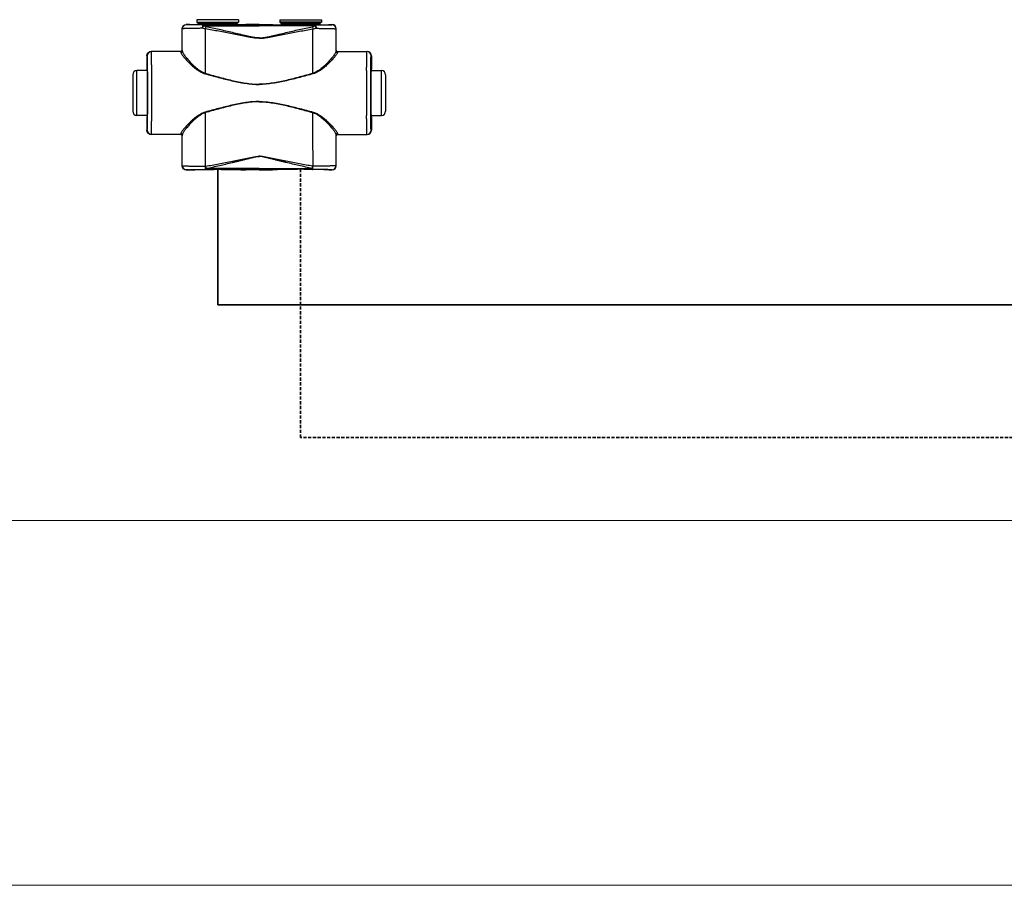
# Model space of a CAD drawing. Header units: millimetres. Extents: x 17747 to 112039, y -74980 to 446921.
# Tile 116 of 256: x 58649 to 59242, y -74980 to -74458. Entities that reach past the tile are written whole.
import ezdxf

# ---------------------------------------------------------------- set-up
doc = ezdxf.new("R2010")
doc.units = ezdxf.units.MM
doc.linetypes.add('phl_thick', pattern=[0])
doc.linetypes.add('VERDECKT', pattern=[9.525, 6.35, -3.175])
for name, color, linetype, lineweight in [('UT_SCHÉMA_PŘÍVOD', 10, 'Continuous', 35), ('UT_SCHÉMA_ZPÁTEČKA', 172, 'VERDECKT', 35), ('VZT_50 POPIS - OBECNE', 7, 'Continuous', 5)]:
    doc.layers.add(name, color=color, linetype=linetype, lineweight=lineweight)

msp = doc.modelspace()

# ---------------------------------------------------------------- linework, layer by layer
at = {"color": 0, "linetype": 'Continuous'}
for p, q in [((58780.55, -74458.31), (58755.35, -74458.31)), ((58755.35, -74458.31), (58755.35, -74459.71)), ((58780.55, -74458.31), (58780.55, -74459.71)), ((58805.35, -74458.31), (58830.55, -74458.31)), ((58805.35, -74458.31), (58805.35, -74459.71)), ((58830.55, -74458.31), (58830.55, -74459.71)), ((58746.57, -74463.83), (58746.45, -74463.71)), ((58746.45, -74476.71), (58746.45, -74463.71)), ((58749.07, -74461.33), (58748.95, -74461.21)), ((58750.6, -74461.21), (58748.95, -74461.21)), ((58750.95, -74461.31), (58750.6, -74461.21)), ((58755.35, -74459.71), (58756.3, -74460.66)), ((58755.35, -74459.71), (58780.55, -74459.71)), ((58756.3, -74460.66), (58779.6, -74460.66)), ((58756.45, -74461.02), (58779.45, -74461.02)), ((58756.45, -74461.02), (58756.45, -74461.38)), ((58764.1, -74461.4), (58759.25, -74461.4)), ((58759.25, -74462.1), (58759.25, -74461.4)), ((58759.25, -74462.1), (58792.95, -74462.1)), ((58792.95, -74461.4), (58771.8, -74461.4)), ((58779.45, -74461.02), (58779.45, -74461.38)), ((58780.55, -74459.71), (58779.6, -74460.66)), ((58786.7, -74461.21), (58784.95, -74461.31)), ((58792.95, -74461.21), (58786.7, -74461.21)), ((58792.95, -74461.21), (58799.2, -74461.21)), ((58792.95, -74461.4), (58814.1, -74461.4)), ((58826.65, -74462.1), (58792.95, -74462.1)), ((58799.2, -74461.21), (58800.95, -74461.31)), ((58830.55, -74459.71), (58805.35, -74459.71)), ((58805.35, -74459.71), (58806.3, -74460.66)), ((58829.6, -74460.66), (58806.3, -74460.66)), ((58829.45, -74461.02), (58806.45, -74461.02)), ((58806.45, -74461.02), (58806.45, -74461.38)), ((58821.8, -74461.4), (58826.65, -74461.4)), ((58826.65, -74462.1), (58826.65, -74461.4)), ((58829.45, -74461.02), (58829.45, -74461.38)), ((58830.55, -74459.71), (58829.6, -74460.66)), ((58834.95, -74461.31), (58835.3, -74461.21)), ((58835.3, -74461.21), (58836.95, -74461.21)), ((58836.83, -74461.33), (58836.95, -74461.21)), ((58839.33, -74463.83), (58839.45, -74463.71)), ((58839.45, -74476.71), (58839.45, -74463.71)), ((58746.45, -74476.71), (58746.55, -74476.71)), ((58839.45, -74476.71), (58839.35, -74476.71)), ((58725.46, -74480.01), (58725.25, -74480.01)), ((58725.25, -74480.01), (58725.25, -74488.16)), ((58745.75, -74477.51), (58727.75, -74477.51)), ((58840.15, -74477.51), (58858.15, -74477.51)), ((58860.44, -74480.01), (58860.65, -74480.01)), ((58860.65, -74480.01), (58860.65, -74488.16)), ((58725.25, -74488.16), (58725.46, -74488.51)), ((58725.64, -74488.52), (58725.64, -74488.51)), ((58860.26, -74488.52), (58860.26, -74488.51)), ((58860.65, -74488.16), (58860.44, -74488.51)), ((58716.75, -74491.51), (58716.75, -74513.51)), ((58725.5, -74489.01), (58719.25, -74489.01)), ((58719.25, -74516.01), (58719.25, -74489.01)), ((58860.4, -74489.01), (58866.65, -74489.01)), ((58866.65, -74516.01), (58866.65, -74489.01)), ((58869.15, -74491.51), (58869.15, -74513.51)), ((58725.5, -74516.01), (58719.25, -74516.01)), ((58725.46, -74516.51), (58725.25, -74516.86)), ((58725.25, -74516.86), (58725.25, -74525.01)), ((58725.64, -74516.51), (58725.64, -74516.5)), ((58860.26, -74516.51), (58860.26, -74516.5)), ((58860.4, -74516.01), (58866.65, -74516.01)), ((58860.44, -74516.51), (58860.65, -74516.86)), ((58860.65, -74516.86), (58860.65, -74525.01)), ((58725.25, -74525.01), (58725.46, -74525.01)), ((58745.75, -74527.51), (58727.75, -74527.51)), ((58746.55, -74528.31), (58746.45, -74528.31)), ((58746.45, -74546.41), (58746.45, -74528.31)), ((58839.35, -74528.31), (58839.45, -74528.31)), ((58839.45, -74546.41), (58839.45, -74528.31)), ((58840.15, -74527.51), (58858.15, -74527.51)), ((58860.65, -74525.01), (58860.44, -74525.01)), ((58746.45, -74546.41), (58746.57, -74546.29)), ((58760.49, -74546.66), (58760.67, -74546.66)), ((58792.95, -74547.97), (58760.99, -74547.97)), ((58760.99, -74548.72), (58760.99, -74547.97)), ((58792.95, -74547.97), (58824.91, -74547.97)), ((58824.91, -74548.72), (58824.91, -74547.97)), ((58825.41, -74546.66), (58825.23, -74546.66)), ((58839.45, -74546.41), (58839.33, -74546.29)), ((58748.95, -74548.91), (58749.07, -74548.79)), ((58750.6, -74548.91), (58748.95, -74548.91)), ((58750.95, -74548.81), (58750.6, -74548.91)), ((58760.82, -74548.72), (58760.99, -74548.72)), ((58760.99, -74548.72), (58762.25, -74548.72)), ((58773.65, -74548.72), (58792.95, -74548.72)), ((58786.7, -74548.91), (58784.95, -74548.81)), ((58792.95, -74548.91), (58786.7, -74548.91)), ((58812.25, -74548.72), (58792.95, -74548.72)), ((58792.95, -74548.91), (58799.2, -74548.91)), ((58799.2, -74548.91), (58800.95, -74548.81)), ((58824.91, -74548.72), (58823.65, -74548.72)), ((58825.08, -74548.72), (58824.91, -74548.72)), ((58834.95, -74548.81), (58835.3, -74548.91)), ((58835.3, -74548.91), (58836.95, -74548.91)), ((58836.95, -74548.91), (58836.83, -74548.79))]:
    msp.add_line(p, q, dxfattribs=at)
for centre, radius, start, end in [((58749.07, -74463.83), 2.5, 90.00246, 179.99754), ((58755.95, -74461.02), 0.5, 0, 45), ((58779.95, -74461.02), 0.5, 135, 180), ((58805.95, -74461.02), 0.5, 0, 45), ((58829.95, -74461.02), 0.5, 135, 180), ((58836.83, -74463.83), 2.5, 0.00246, 89.99754), ((58745.75, -74476.71), 0.8, 270.0036, 359.99724), ((58840.15, -74476.71), 0.8, 180.00276, 269.9964), ((58727.96, -74480.01), 2.5, 90.00225, 180.00111), ((58857.94, -74480.01), 2.5, 359.99889, 89.99775), ((58719.25, -74491.51), 2.5, 90, 180), ((56285.79, -74502.51), 2442.41, 359.68325, 0.31675), ((61300.11, -74502.51), 2442.41, 179.68325, 180.31675), ((58866.65, -74491.51), 2.5, 0, 90), ((58719.25, -74513.51), 2.5, 180, 270), ((58866.65, -74513.51), 2.5, 270, 0), ((58727.96, -74525.01), 2.5, 179.99889, 269.99775), ((58745.75, -74528.31), 0.8, 0.00276, 89.9964), ((58840.15, -74528.31), 0.8, 90.0036, 179.99724), ((58857.94, -74525.01), 2.5, 270.00225, 0.00111), ((58749.07, -74546.29), 2.5, 180.00246, 269.99754), ((58836.83, -74546.29), 2.5, 270.00246, 359.99754)]:
    msp.add_arc(centre, radius, start, end, dxfattribs=at)
at = {"color": 0, "linetype": 'Continuous', "extrusion": (0, 0, -1)}
for centre, major_axis, ratio, start_param, end_param in [((58748.95, -74463.71), (-1.77, 1.77), 0.999973, -0.785384, 0.785384), ((58767.95, -74461.31), (-17, 0), 0.005236, 4.941076, 6.283185), ((58767.95, -74461.31), (-17, 0), 0.005236, 3.141593, 4.483702), ((58745.65, -74476.71), (-0.8, 0), 0.999986, -3.141593, -1.659157), ((58727.75, -74480.01), (-2.5, 0), 0.999945, 0, 1.570796), ((58725.46, -74502.51), (0, 14), 0.010472, 0, 3.141593), ((58727.75, -74525.01), (-2.5, 0), 0.999945, -1.570796, 0), ((58745.65, -74528.31), (0.8, 0), 0.999986, -1.395381, 0), ((58748.95, -74546.41), (1.77, 1.77), 0.999973, -3.926977, -2.356208), ((58767.95, -74548.81), (-17, 0), 0.005236, 0, 1.229157), ((58767.95, -74548.81), (-17, 0), 0.005236, 1.912436, 3.141593)]:
    msp.add_ellipse(centre, major_axis=major_axis, ratio=ratio, start_param=start_param, end_param=end_param, dxfattribs=at)
at = {"color": 0, "linetype": 'Continuous'}
for centre, major_axis, ratio, start_param, end_param in [((58817.95, -74461.31), (17, 0), 0.005236, 3.141593, 4.483702), ((58817.95, -74461.31), (17, 0), 0.005236, 4.941076, 6.283185), ((58836.95, -74463.71), (1.77, 1.77), 0.999973, -0.785384, 0.785384), ((58840.25, -74476.71), (0.8, 0), 0.999986, -3.141593, -1.659157), ((58858.15, -74480.01), (2.5, 0), 0.999945, 0, 1.570796), ((58860.44, -74502.51), (0, 14), 0.010472, 0, 3.141593), ((58840.25, -74528.31), (-0.8, 0), 0.999986, -1.395381, 0), ((58858.15, -74525.01), (2.5, 0), 0.999945, -1.570796, 0), ((58836.95, -74546.41), (-1.77, 1.77), 0.999973, -3.926977, -2.356208), ((58817.95, -74548.81), (17, 0), 0.005236, 1.912436, 3.141593), ((58817.95, -74548.81), (17, 0), 0.005236, 0, 1.229157)]:
    msp.add_ellipse(centre, major_axis=major_axis, ratio=ratio, start_param=start_param, end_param=end_param, dxfattribs=at)
for points, knots in [([(58758.63, -74463.52), (58757.8, -74463.52), (58756.19, -74463.53), (58754.23, -74463.55), (58752.76, -74463.58), (58751.76, -74463.59), (58750.83, -74463.61), (58749.98, -74463.63), (58749.21, -74463.65), (58748.54, -74463.67), (58747.96, -74463.7), (58747.54, -74463.72), (58747.26, -74463.74), (58747.08, -74463.75), (58746.93, -74463.76), (58746.81, -74463.78), (58746.71, -74463.79), (58746.64, -74463.8), (58746.6, -74463.81), (58746.57, -74463.83), (58746.57, -74463.83)], [0, 0, 0, 0, 0.207034, 0.39928, 0.488214, 0.57154, 0.648707, 0.71921, 0.782588, 0.838437, 0.886403, 0.926186, 0.942933, 0.957549, 0.970012, 0.98031, 0.988432, 0.994377, 0.998178, 1, 1, 1, 1]), ([(58746.58, -74477.25), (58746.58, -74476.12), (58746.58, -74471.65), (58746.58, -74467.18), (58746.57, -74463.83)], [0, 0, 0, 0, 0.250733, 1, 1, 1, 1]), ([(58759.25, -74461.4), (58758.54, -74461.4), (58757.19, -74461.4), (58755.53, -74461.39), (58754.29, -74461.39), (58753.44, -74461.39), (58752.66, -74461.38), (58751.94, -74461.38), (58751.3, -74461.37), (58750.73, -74461.37), (58750.24, -74461.36), (58749.89, -74461.36), (58749.65, -74461.35), (58749.5, -74461.35), (58749.38, -74461.35), (58749.27, -74461.34), (58749.2, -74461.34), (58749.15, -74461.34), (58749.13, -74461.34), (58749.1, -74461.34), (58749.09, -74461.34), (58749.08, -74461.33), (58749.07, -74461.33), (58749.07, -74461.33)], [0, 0, 0, 0, 0.207653, 0.400343, 0.489423, 0.572844, 0.650059, 0.720565, 0.783909, 0.839692, 0.887568, 0.927242, 0.943927, 0.958477, 0.970869, 0.981088, 0.989117, 0.992306, 0.994945, 0.997032, 0.998568, 0.999554, 1, 1, 1, 1]), ([(58759.25, -74461.4), (58759.16, -74461.4), (58759.06, -74461.51), (58758.98, -74461.65), (58758.91, -74461.8), (58758.84, -74462.02), (58758.76, -74462.34), (58758.7, -74462.7), (58758.66, -74463.1), (58758.64, -74463.38), (58758.63, -74463.52)], [0, 0, 0, 0, 0.117156, 0.161001, 0.211236, 0.330442, 0.472834, 0.634922, 0.812344, 1, 1, 1, 1]), ([(58759.25, -74462.1), (58759.12, -74462.3), (58758.9, -74462.77), (58758.72, -74463.26), (58758.63, -74463.52)], [0, 0, 0, 0, 0.464895, 1, 1, 1, 1]), ([(58760.5, -74463.88), (58760.34, -74463.86), (58759.71, -74463.76), (58759.09, -74463.63), (58758.63, -74463.52)], [0, 0, 0, 0, 0.252579, 1, 1, 1, 1]), ([(58760.82, -74462.54), (58760.69, -74462.52), (58760.15, -74462.4), (58759.63, -74462.23), (58759.25, -74462.1)], [0, 0, 0, 0, 0.253704, 1, 1, 1, 1]), ([(58760.82, -74462.54), (58760.76, -74462.75), (58760.64, -74463.19), (58760.54, -74463.64), (58760.5, -74463.88)], [0, 0, 0, 0, 0.464569, 1, 1, 1, 1]), ([(58792.95, -74469.52), (58792.95, -74469.52), (58792.26, -74469.52), (58790.88, -74469.44), (58788.83, -74469.16), (58786.79, -74468.81), (58784.08, -74468.3), (58780.71, -74467.64), (58776.66, -74466.84), (58772.62, -74466.06), (58768.58, -74465.3), (58764.54, -74464.57), (58761.84, -74464.11), (58760.5, -74463.88)], [0.5000015, 0.5000015, 0.5000015, 0.5000015, 0.500002, 0.5313979, 0.5627848, 0.5941575, 0.6255147, 0.6881766, 0.7507583, 0.8132458, 0.8756245, 0.9378805, 1, 1, 1, 1]), ([(58760.51, -74490.65), (58760.51, -74488.42), (58760.51, -74479.49), (58760.5, -74470.57), (58760.5, -74463.88)], [0, 0, 0, 0, 0.250952, 1, 1, 1, 1]), ([(58792.95, -74469.34), (58792.95, -74469.34), (58792.61, -74469.34), (58791.92, -74469.31), (58790.54, -74469.18), (58788.84, -74468.9), (58786.82, -74468.48), (58784.81, -74468.02), (58782.8, -74467.55), (58780.13, -74466.91), (58776.79, -74466.11), (58772.8, -74465.16), (58768.8, -74464.25), (58764.81, -74463.37), (58762.15, -74462.81), (58760.82, -74462.54)], [0.499995, 0.499995, 0.499995, 0.499995, 0.4999958, 0.5157333, 0.5314718, 0.5629204, 0.5943483, 0.6257534, 0.6571339, 0.6884877, 0.7511054, 0.813586, 0.8759088, 0.9380534, 1, 1, 1, 1]), ([(58771.8, -74461.4), (58771.17, -74461.4), (58769.88, -74461.43), (58767.95, -74461.45), (58766.02, -74461.43), (58764.73, -74461.4), (58764.1, -74461.4)], [0, 0, 0, 0, 0.248355, 0.5, 0.751645, 1, 1, 1, 1]), ([(58792.95, -74469.34), (58792.95, -74469.34), (58793.3, -74469.34), (58793.98, -74469.31), (58795.36, -74469.18), (58797.06, -74468.9), (58799.08, -74468.48), (58801.09, -74468.02), (58803.1, -74467.55), (58805.77, -74466.91), (58809.11, -74466.11), (58813.1, -74465.16), (58817.1, -74464.25), (58821.09, -74463.37), (58823.75, -74462.81), (58825.08, -74462.54)], [0.499995, 0.499995, 0.499995, 0.499995, 0.4999958, 0.5157333, 0.5314718, 0.5629204, 0.5943483, 0.6257534, 0.6571339, 0.6884877, 0.7511054, 0.813586, 0.8759088, 0.9380534, 1, 1, 1, 1]), ([(58792.95, -74469.52), (58792.95, -74469.52), (58793.64, -74469.52), (58795.02, -74469.44), (58797.07, -74469.16), (58799.11, -74468.81), (58801.82, -74468.3), (58805.19, -74467.64), (58809.24, -74466.84), (58813.28, -74466.06), (58817.33, -74465.3), (58821.36, -74464.57), (58824.06, -74464.11), (58825.4, -74463.88)], [0.5000015, 0.5000015, 0.5000015, 0.5000015, 0.500002, 0.5313979, 0.5627848, 0.5941575, 0.6255147, 0.6881766, 0.7507583, 0.8132458, 0.8756245, 0.9378805, 1, 1, 1, 1]), ([(58814.1, -74461.4), (58814.73, -74461.4), (58816.02, -74461.43), (58817.95, -74461.45), (58819.88, -74461.43), (58821.17, -74461.4), (58821.8, -74461.4)], [0, 0, 0, 0, 0.248355, 0.5, 0.751645, 1, 1, 1, 1]), ([(58825.08, -74462.54), (58825.21, -74462.52), (58825.75, -74462.4), (58826.27, -74462.23), (58826.65, -74462.1)], [0, 0, 0, 0, 0.253704, 1, 1, 1, 1]), ([(58825.08, -74462.54), (58825.14, -74462.75), (58825.26, -74463.19), (58825.36, -74463.64), (58825.4, -74463.88)], [0, 0, 0, 0, 0.464569, 1, 1, 1, 1]), ([(58825.39, -74490.65), (58825.39, -74488.42), (58825.39, -74479.49), (58825.4, -74470.57), (58825.4, -74463.88)], [0, 0, 0, 0, 0.250952, 1, 1, 1, 1]), ([(58825.4, -74463.88), (58825.56, -74463.86), (58826.19, -74463.76), (58826.81, -74463.63), (58827.27, -74463.52)], [0, 0, 0, 0, 0.252579, 1, 1, 1, 1]), ([(58826.65, -74461.4), (58827.36, -74461.4), (58828.71, -74461.4), (58830.37, -74461.39), (58831.61, -74461.39), (58832.46, -74461.39), (58833.24, -74461.38), (58833.96, -74461.38), (58834.6, -74461.37), (58835.17, -74461.37), (58835.66, -74461.36), (58836.01, -74461.36), (58836.25, -74461.35), (58836.4, -74461.35), (58836.52, -74461.35), (58836.63, -74461.34), (58836.7, -74461.34), (58836.75, -74461.34), (58836.78, -74461.34), (58836.8, -74461.34), (58836.81, -74461.34), (58836.82, -74461.33), (58836.83, -74461.33), (58836.83, -74461.33)], [0, 0, 0, 0, 0.207653, 0.400343, 0.489423, 0.572844, 0.650059, 0.720565, 0.783909, 0.839692, 0.887568, 0.927242, 0.943927, 0.958477, 0.970869, 0.981088, 0.989117, 0.992306, 0.994945, 0.997032, 0.998568, 0.999554, 1, 1, 1, 1]), ([(58826.65, -74461.4), (58826.74, -74461.4), (58826.84, -74461.51), (58826.92, -74461.65), (58826.99, -74461.8), (58827.06, -74462.02), (58827.14, -74462.34), (58827.2, -74462.7), (58827.24, -74463.1), (58827.26, -74463.38), (58827.27, -74463.52)], [0, 0, 0, 0, 0.117156, 0.161001, 0.211236, 0.330442, 0.472834, 0.634922, 0.812344, 1, 1, 1, 1]), ([(58826.65, -74462.1), (58826.78, -74462.3), (58827.01, -74462.77), (58827.18, -74463.26), (58827.27, -74463.52)], [0, 0, 0, 0, 0.464895, 1, 1, 1, 1]), ([(58827.27, -74463.52), (58828.1, -74463.52), (58829.71, -74463.53), (58831.67, -74463.55), (58833.14, -74463.58), (58834.14, -74463.59), (58835.07, -74463.61), (58835.92, -74463.63), (58836.69, -74463.65), (58837.36, -74463.67), (58837.94, -74463.7), (58838.36, -74463.72), (58838.64, -74463.74), (58838.82, -74463.75), (58838.97, -74463.76), (58839.09, -74463.78), (58839.19, -74463.79), (58839.26, -74463.8), (58839.3, -74463.81), (58839.33, -74463.83), (58839.33, -74463.83)], [0, 0, 0, 0, 0.207034, 0.39928, 0.488214, 0.57154, 0.648707, 0.71921, 0.782588, 0.838437, 0.886403, 0.926186, 0.942933, 0.957549, 0.970012, 0.98031, 0.988432, 0.994377, 0.998178, 1, 1, 1, 1]), ([(58839.32, -74477.25), (58839.32, -74476.12), (58839.32, -74471.65), (58839.32, -74467.18), (58839.33, -74463.83)], [0, 0, 0, 0, 0.250733, 1, 1, 1, 1]), ([(58746.55, -74476.71), (58746.56, -74476.71), (58746.56, -74476.71), (58746.56, -74476.72), (58746.56, -74476.73), (58746.56, -74476.75), (58746.57, -74476.79), (58746.57, -74476.85), (58746.57, -74476.93), (58746.58, -74477.02), (58746.58, -74477.13), (58746.58, -74477.2), (58746.58, -74477.25)], [0, 0, 0, 0, 0.005057, 0.017214, 0.037015, 0.06455, 0.142921, 0.252392, 0.392925, 0.564459, 0.766871, 1, 1, 1, 1]), ([(58839.35, -74476.71), (58839.34, -74476.71), (58839.34, -74476.71), (58839.34, -74476.72), (58839.34, -74476.73), (58839.34, -74476.75), (58839.33, -74476.79), (58839.33, -74476.85), (58839.33, -74476.93), (58839.32, -74477.02), (58839.32, -74477.13), (58839.32, -74477.2), (58839.32, -74477.25)], [0, 0, 0, 0, 0.005057, 0.017214, 0.037015, 0.06455, 0.142921, 0.252392, 0.392925, 0.564459, 0.766871, 1, 1, 1, 1]), ([(58725.64, -74488.51), (58725.64, -74487.88), (58725.63, -74486.69), (58725.61, -74485.24), (58725.6, -74484.19), (58725.59, -74483.49), (58725.57, -74482.85), (58725.56, -74482.27), (58725.55, -74481.75), (58725.54, -74481.3), (58725.53, -74480.92), (58725.52, -74480.64), (58725.51, -74480.45), (58725.5, -74480.33), (58725.49, -74480.24), (58725.49, -74480.16), (58725.48, -74480.1), (58725.47, -74480.05), (58725.47, -74480.03), (58725.46, -74480.01), (58725.46, -74480.01)], [0, 0, 0, 0, 0.221931, 0.420259, 0.509783, 0.592499, 0.668149, 0.736495, 0.797321, 0.850436, 0.895675, 0.932895, 0.948462, 0.961984, 0.973451, 0.982856, 0.990196, 0.99547, 0.998697, 1, 1, 1, 1]), ([(58728.16, -74489.01), (58728.15, -74488.17), (58728.14, -74486.57), (58728.13, -74484.63), (58728.11, -74483.22), (58728.1, -74482.26), (58728.09, -74481.39), (58728.07, -74480.6), (58728.06, -74479.9), (58728.05, -74479.28), (58728.03, -74478.75), (58728.02, -74478.37), (58728.01, -74478.11), (58728, -74477.96), (58728, -74477.82), (58727.99, -74477.71), (58727.98, -74477.63), (58727.98, -74477.57), (58727.97, -74477.53), (58727.96, -74477.51), (58727.96, -74477.51), (58727.96, -74477.51)], [0, 0, 0, 0, 0.218984, 0.416191, 0.505653, 0.588551, 0.664564, 0.733396, 0.794781, 0.848478, 0.894279, 0.932006, 0.947796, 0.961515, 0.973152, 0.982695, 0.990138, 0.995479, 0.998726, 0.999584, 1, 1, 1, 1]), ([(58745.75, -74477.51), (58745.76, -74477.51), (58745.76, -74477.51), (58745.76, -74477.52), (58745.76, -74477.53), (58745.76, -74477.55), (58745.77, -74477.59), (58745.77, -74477.65), (58745.77, -74477.72), (58745.78, -74477.81), (58745.78, -74477.91), (58745.78, -74477.99), (58745.78, -74478.03)], [0, 0, 0, 0, 0.005122, 0.017304, 0.037118, 0.064661, 0.143035, 0.252499, 0.393016, 0.564526, 0.766907, 1, 1, 1, 1]), ([(58746.58, -74477.25), (58746.58, -74477.35), (58746.54, -74477.55), (58746.36, -74477.81), (58746.1, -74477.99), (58745.89, -74478.03), (58745.78, -74478.03)], [0, 0, 0, 0, 0.247572, 0.496581, 0.747591, 1, 1, 1, 1]), ([(58745.78, -74478.03), (58745.78, -74478.09), (58745.81, -74478.23), (58745.88, -74478.46), (58745.99, -74478.7), (58746.2, -74479.09), (58746.55, -74479.63), (58747.08, -74480.34), (58747.73, -74481.12), (58748.76, -74482.31), (58750.27, -74483.89), (58752.31, -74485.85), (58754.22, -74487.49), (58755.92, -74488.76), (58757.77, -74489.97), (58759.32, -74490.69), (58760.41, -74490.99)], [0, 0, 0, 0, 0.009694, 0.02127, 0.034861, 0.050494, 0.087694, 0.13227, 0.183417, 0.240322, 0.368483, 0.511765, 0.666448, 0.747227, 0.829948, 1, 1, 1, 1]), ([(58746.58, -74477.25), (58746.58, -74477.31), (58746.6, -74477.46), (58746.67, -74477.69), (58746.78, -74477.95), (58746.97, -74478.35), (58747.31, -74478.91), (58747.81, -74479.64), (58748.42, -74480.45), (58749.39, -74481.66), (58750.81, -74483.29), (58752.74, -74485.31), (58754.55, -74487), (58756.17, -74488.31), (58757.95, -74489.57), (58759.44, -74490.34), (58760.51, -74490.65)], [0, 0, 0, 0, 0.010286, 0.022433, 0.036551, 0.052653, 0.090607, 0.135698, 0.187142, 0.244158, 0.372094, 0.514728, 0.6685, 0.748767, 0.830965, 1, 1, 1, 1]), ([(58839.32, -74477.25), (58839.32, -74477.31), (58839.3, -74477.46), (58839.23, -74477.69), (58839.12, -74477.95), (58838.93, -74478.35), (58838.59, -74478.91), (58838.09, -74479.64), (58837.48, -74480.45), (58836.51, -74481.66), (58835.09, -74483.29), (58833.16, -74485.31), (58831.35, -74487), (58829.73, -74488.31), (58827.95, -74489.57), (58826.46, -74490.34), (58825.39, -74490.65)], [0, 0, 0, 0, 0.010286, 0.022433, 0.036551, 0.052653, 0.090607, 0.135698, 0.187142, 0.244158, 0.372094, 0.514728, 0.6685, 0.748767, 0.830965, 1, 1, 1, 1]), ([(58840.12, -74478.03), (58840.12, -74478.09), (58840.09, -74478.23), (58840.02, -74478.46), (58839.91, -74478.7), (58839.7, -74479.09), (58839.35, -74479.63), (58838.82, -74480.34), (58838.17, -74481.12), (58837.14, -74482.31), (58835.64, -74483.89), (58833.59, -74485.85), (58831.68, -74487.49), (58829.99, -74488.76), (58828.13, -74489.97), (58826.58, -74490.69), (58825.49, -74490.99)], [0, 0, 0, 0, 0.009694, 0.02127, 0.034861, 0.050494, 0.087694, 0.13227, 0.183417, 0.240322, 0.368483, 0.511765, 0.666448, 0.747227, 0.829948, 1, 1, 1, 1]), ([(58839.32, -74477.25), (58839.32, -74477.35), (58839.36, -74477.55), (58839.54, -74477.81), (58839.8, -74477.99), (58840.01, -74478.03), (58840.12, -74478.03)], [0, 0, 0, 0, 0.247572, 0.496581, 0.747591, 1, 1, 1, 1]), ([(58840.15, -74477.51), (58840.14, -74477.51), (58840.14, -74477.51), (58840.14, -74477.52), (58840.14, -74477.53), (58840.14, -74477.55), (58840.13, -74477.59), (58840.13, -74477.65), (58840.13, -74477.72), (58840.12, -74477.81), (58840.12, -74477.91), (58840.12, -74477.99), (58840.12, -74478.03)], [0, 0, 0, 0, 0.005122, 0.017304, 0.037118, 0.064661, 0.143035, 0.252499, 0.393016, 0.564526, 0.766907, 1, 1, 1, 1]), ([(58857.74, -74489.01), (58857.75, -74488.17), (58857.76, -74486.57), (58857.78, -74484.63), (58857.79, -74483.22), (58857.8, -74482.26), (58857.81, -74481.39), (58857.83, -74480.6), (58857.84, -74479.9), (58857.85, -74479.28), (58857.87, -74478.75), (58857.88, -74478.37), (58857.89, -74478.11), (58857.9, -74477.96), (58857.9, -74477.82), (58857.91, -74477.71), (58857.92, -74477.63), (58857.92, -74477.57), (58857.93, -74477.53), (58857.94, -74477.51), (58857.94, -74477.51), (58857.94, -74477.51)], [0, 0, 0, 0, 0.218984, 0.416191, 0.505653, 0.588551, 0.664564, 0.733396, 0.794781, 0.848478, 0.894279, 0.932006, 0.947796, 0.961515, 0.973152, 0.982695, 0.990138, 0.995479, 0.998726, 0.999584, 1, 1, 1, 1]), ([(58860.26, -74488.51), (58860.26, -74487.88), (58860.27, -74486.69), (58860.29, -74485.24), (58860.3, -74484.19), (58860.31, -74483.49), (58860.33, -74482.85), (58860.34, -74482.27), (58860.35, -74481.75), (58860.36, -74481.3), (58860.37, -74480.92), (58860.38, -74480.64), (58860.39, -74480.45), (58860.4, -74480.33), (58860.41, -74480.24), (58860.41, -74480.16), (58860.42, -74480.1), (58860.43, -74480.05), (58860.43, -74480.03), (58860.44, -74480.01), (58860.44, -74480.01)], [0, 0, 0, 0, 0.221931, 0.420259, 0.509783, 0.592499, 0.668149, 0.736495, 0.797321, 0.850436, 0.895675, 0.932895, 0.948462, 0.961984, 0.973451, 0.982856, 0.990196, 0.99547, 0.998697, 1, 1, 1, 1]), ([(58725.64, -74516.5), (58725.66, -74514.31), (58725.69, -74509.64), (58725.7, -74502.51), (58725.69, -74495.38), (58725.66, -74490.72), (58725.64, -74488.52)], [0, 0, 0, 0, 0.235226, 0.499987, 0.764754, 1, 1, 1, 1]), ([(58860.26, -74516.5), (58860.24, -74514.31), (58860.21, -74509.64), (58860.2, -74502.51), (58860.21, -74495.38), (58860.24, -74490.72), (58860.26, -74488.52)], [0, 0, 0, 0, 0.235226, 0.499987, 0.764754, 1, 1, 1, 1]), ([(58760.51, -74490.65), (58760.5, -74490.68), (58760.47, -74490.79), (58760.44, -74490.9), (58760.41, -74490.99)], [0, 0, 0, 0, 0.258378, 1, 1, 1, 1]), ([(58760.41, -74490.99), (58763.07, -74491.7), (58767.07, -74492.78), (58772.43, -74494.15), (58776.47, -74495.12), (58780.54, -74496), (58784.64, -74496.73), (58788.09, -74497.14), (58790.87, -74497.32), (58792.26, -74497.34), (58792.95, -74497.34), (58792.95, -74497.34)], [0, 0, 0, 0, 0.1245061, 0.1869228, 0.2494269, 0.3120016, 0.3746311, 0.4372993, 0.4686472, 0.4999998, 0.5, 0.5, 0.5, 0.5]), ([(58760.51, -74490.65), (58763.17, -74491.39), (58767.15, -74492.5), (58772.49, -74493.9), (58776.51, -74494.9), (58780.57, -74495.81), (58784.66, -74496.56), (58788.1, -74496.99), (58790.87, -74497.17), (58792.26, -74497.2), (58792.95, -74497.2), (58792.95, -74497.2)], [0, 0, 0, 0, 0.1244767, 0.1868883, 0.2493924, 0.3119715, 0.3746087, 0.437287, 0.4686409, 0.4999998, 0.5, 0.5, 0.5, 0.5]), ([(58825.39, -74490.65), (58822.74, -74491.39), (58818.75, -74492.5), (58813.41, -74493.9), (58809.39, -74494.9), (58805.33, -74495.81), (58801.24, -74496.56), (58797.8, -74496.99), (58795.03, -74497.17), (58793.64, -74497.2), (58792.95, -74497.2), (58792.95, -74497.2)], [0, 0, 0, 0, 0.1244767, 0.1868883, 0.2493924, 0.3119715, 0.3746087, 0.437287, 0.4686409, 0.4999998, 0.5, 0.5, 0.5, 0.5]), ([(58825.49, -74490.99), (58822.83, -74491.7), (58818.83, -74492.78), (58813.47, -74494.15), (58809.43, -74495.12), (58805.36, -74496), (58801.26, -74496.73), (58797.81, -74497.14), (58795.04, -74497.32), (58793.65, -74497.34), (58792.95, -74497.34), (58792.95, -74497.34)], [0, 0, 0, 0, 0.1245061, 0.1869228, 0.2494269, 0.3120016, 0.3746311, 0.4372993, 0.4686472, 0.4999998, 0.5, 0.5, 0.5, 0.5]), ([(58825.39, -74490.65), (58825.4, -74490.68), (58825.43, -74490.79), (58825.46, -74490.9), (58825.49, -74490.99)], [0, 0, 0, 0, 0.258378, 1, 1, 1, 1]), ([(58792.95, -74507.68), (58791.56, -74507.68), (58788.78, -74507.8), (58784.64, -74508.29), (58780.54, -74509.02), (58776.47, -74509.9), (58772.43, -74510.87), (58767.07, -74512.24), (58763.07, -74513.32), (58760.41, -74514.03)], [0.5, 0.5, 0.5, 0.5, 0.5626889, 0.6253582, 0.6879892, 0.7505657, 0.8130716, 0.8754902, 1, 1, 1, 1]), ([(58792.95, -74507.82), (58791.56, -74507.82), (58788.79, -74507.95), (58784.66, -74508.46), (58780.57, -74509.21), (58776.51, -74510.12), (58772.49, -74511.12), (58767.15, -74512.52), (58763.17, -74513.63), (58760.51, -74514.37)], [0.5, 0.5, 0.5, 0.5, 0.5627005, 0.6253799, 0.6880187, 0.7505997, 0.8131057, 0.8755193, 1, 1, 1, 1]), ([(58792.95, -74507.68), (58794.34, -74507.68), (58797.12, -74507.8), (58801.26, -74508.29), (58805.36, -74509.02), (58809.43, -74509.9), (58813.47, -74510.87), (58818.83, -74512.24), (58822.83, -74513.32), (58825.49, -74514.03)], [0.5, 0.5, 0.5, 0.5, 0.5626889, 0.6253582, 0.6879892, 0.7505657, 0.8130716, 0.8754902, 1, 1, 1, 1]), ([(58792.95, -74507.82), (58794.34, -74507.82), (58797.11, -74507.95), (58801.24, -74508.46), (58805.33, -74509.21), (58809.39, -74510.12), (58813.41, -74511.12), (58818.75, -74512.52), (58822.74, -74513.63), (58825.39, -74514.37)], [0.5, 0.5, 0.5, 0.5, 0.5627005, 0.6253799, 0.6880187, 0.7505997, 0.8131057, 0.8755193, 1, 1, 1, 1]), ([(58725.46, -74525.01), (58725.46, -74525.01), (58725.47, -74524.99), (58725.47, -74524.97), (58725.48, -74524.92), (58725.49, -74524.86), (58725.49, -74524.78), (58725.5, -74524.69), (58725.51, -74524.57), (58725.52, -74524.38), (58725.53, -74524.11), (58725.54, -74523.72), (58725.55, -74523.27), (58725.56, -74522.75), (58725.57, -74522.17), (58725.59, -74521.53), (58725.6, -74520.83), (58725.61, -74519.78), (58725.63, -74518.33), (58725.64, -74517.14), (58725.64, -74516.51)], [0, 0, 0, 0, 0.001303, 0.00453, 0.009804, 0.017144, 0.026549, 0.038016, 0.051538, 0.067105, 0.104325, 0.149564, 0.202679, 0.263505, 0.331851, 0.407501, 0.490217, 0.579741, 0.778069, 1, 1, 1, 1]), ([(58727.96, -74527.51), (58727.96, -74527.51), (58727.96, -74527.51), (58727.97, -74527.49), (58727.98, -74527.45), (58727.98, -74527.39), (58727.99, -74527.31), (58728, -74527.2), (58728, -74527.06), (58728.01, -74526.91), (58728.02, -74526.65), (58728.03, -74526.27), (58728.05, -74525.74), (58728.06, -74525.13), (58728.07, -74524.42), (58728.09, -74523.63), (58728.1, -74522.76), (58728.11, -74521.8), (58728.13, -74520.39), (58728.14, -74518.45), (58728.15, -74516.85), (58728.16, -74516.01)], [0, 0, 0, 0, 0.000416, 0.001274, 0.004521, 0.009862, 0.017305, 0.026849, 0.038485, 0.052204, 0.067994, 0.105721, 0.151522, 0.205219, 0.266604, 0.335437, 0.411449, 0.494347, 0.58381, 0.781016, 1, 1, 1, 1]), ([(58760.41, -74514.03), (58759.32, -74514.33), (58757.77, -74515.06), (58755.92, -74516.26), (58754.22, -74517.53), (58752.31, -74519.17), (58750.27, -74521.13), (58748.76, -74522.71), (58747.73, -74523.9), (58747.08, -74524.68), (58746.55, -74525.39), (58746.2, -74525.93), (58745.99, -74526.32), (58745.88, -74526.57), (58745.81, -74526.79), (58745.78, -74526.93), (58745.78, -74526.99)], [0, 0, 0, 0, 0.170052, 0.252774, 0.333553, 0.488235, 0.631517, 0.759678, 0.816583, 0.86773, 0.912306, 0.949506, 0.965139, 0.978731, 0.990306, 1, 1, 1, 1]), ([(58760.51, -74514.37), (58759.44, -74514.68), (58757.95, -74515.45), (58756.17, -74516.71), (58754.55, -74518.02), (58752.74, -74519.71), (58750.81, -74521.73), (58749.39, -74523.36), (58748.42, -74524.57), (58747.81, -74525.38), (58747.31, -74526.11), (58746.97, -74526.67), (58746.78, -74527.07), (58746.67, -74527.33), (58746.6, -74527.56), (58746.58, -74527.71), (58746.58, -74527.77)], [0, 0, 0, 0, 0.169036, 0.251233, 0.3315, 0.485272, 0.627906, 0.755842, 0.812858, 0.864302, 0.909393, 0.947347, 0.963449, 0.977567, 0.989714, 1, 1, 1, 1]), ([(58760.51, -74514.37), (58760.5, -74514.34), (58760.47, -74514.23), (58760.44, -74514.12), (58760.41, -74514.03)], [0, 0, 0, 0, 0.258378, 1, 1, 1, 1]), ([(58760.49, -74546.66), (58760.5, -74543.99), (58760.5, -74533.22), (58760.51, -74522.46), (58760.51, -74514.37)], [0, 0, 0, 0, 0.248459, 1, 1, 1, 1]), ([(58825.39, -74514.37), (58825.4, -74514.34), (58825.43, -74514.23), (58825.46, -74514.12), (58825.49, -74514.03)], [0, 0, 0, 0, 0.258378, 1, 1, 1, 1]), ([(58825.39, -74514.37), (58826.46, -74514.68), (58827.95, -74515.45), (58829.73, -74516.71), (58831.35, -74518.02), (58833.16, -74519.71), (58835.09, -74521.73), (58836.51, -74523.36), (58837.48, -74524.57), (58838.09, -74525.38), (58838.59, -74526.11), (58838.93, -74526.67), (58839.12, -74527.07), (58839.23, -74527.33), (58839.3, -74527.56), (58839.32, -74527.71), (58839.32, -74527.77)], [0, 0, 0, 0, 0.169036, 0.251233, 0.3315, 0.485272, 0.627906, 0.755842, 0.812858, 0.864302, 0.909393, 0.947347, 0.963449, 0.977567, 0.989714, 1, 1, 1, 1]), ([(58825.41, -74546.66), (58825.41, -74543.99), (58825.4, -74533.22), (58825.39, -74522.46), (58825.39, -74514.37)], [0, 0, 0, 0, 0.248459, 1, 1, 1, 1]), ([(58825.49, -74514.03), (58826.58, -74514.33), (58828.13, -74515.06), (58829.99, -74516.26), (58831.68, -74517.53), (58833.59, -74519.17), (58835.64, -74521.13), (58837.14, -74522.71), (58838.17, -74523.9), (58838.82, -74524.68), (58839.35, -74525.39), (58839.7, -74525.93), (58839.91, -74526.32), (58840.02, -74526.57), (58840.09, -74526.79), (58840.12, -74526.93), (58840.12, -74526.99)], [0, 0, 0, 0, 0.170052, 0.252774, 0.333553, 0.488235, 0.631517, 0.759678, 0.816583, 0.86773, 0.912306, 0.949506, 0.965139, 0.978731, 0.990306, 1, 1, 1, 1]), ([(58857.94, -74527.51), (58857.94, -74527.51), (58857.94, -74527.51), (58857.93, -74527.49), (58857.92, -74527.45), (58857.92, -74527.39), (58857.91, -74527.31), (58857.9, -74527.2), (58857.9, -74527.06), (58857.89, -74526.91), (58857.88, -74526.65), (58857.87, -74526.27), (58857.85, -74525.74), (58857.84, -74525.13), (58857.83, -74524.42), (58857.81, -74523.63), (58857.8, -74522.76), (58857.79, -74521.8), (58857.78, -74520.39), (58857.76, -74518.45), (58857.75, -74516.85), (58857.74, -74516.01)], [0, 0, 0, 0, 0.000416, 0.001274, 0.004521, 0.009862, 0.017305, 0.026849, 0.038485, 0.052204, 0.067994, 0.105721, 0.151522, 0.205219, 0.266604, 0.335437, 0.411449, 0.494347, 0.58381, 0.781016, 1, 1, 1, 1]), ([(58860.44, -74525.01), (58860.44, -74525.01), (58860.43, -74524.99), (58860.43, -74524.97), (58860.42, -74524.92), (58860.41, -74524.86), (58860.41, -74524.78), (58860.4, -74524.69), (58860.39, -74524.57), (58860.38, -74524.38), (58860.37, -74524.11), (58860.36, -74523.72), (58860.35, -74523.27), (58860.34, -74522.75), (58860.33, -74522.17), (58860.31, -74521.53), (58860.3, -74520.83), (58860.29, -74519.78), (58860.27, -74518.33), (58860.26, -74517.14), (58860.26, -74516.51)], [0, 0, 0, 0, 0.001303, 0.00453, 0.009804, 0.017144, 0.026549, 0.038016, 0.051538, 0.067105, 0.104325, 0.149564, 0.202679, 0.263505, 0.331851, 0.407501, 0.490217, 0.579741, 0.778069, 1, 1, 1, 1]), ([(58745.78, -74526.99), (58745.78, -74527.03), (58745.78, -74527.11), (58745.78, -74527.21), (58745.77, -74527.3), (58745.77, -74527.37), (58745.77, -74527.43), (58745.76, -74527.47), (58745.76, -74527.49), (58745.76, -74527.5), (58745.76, -74527.51), (58745.76, -74527.51), (58745.75, -74527.51)], [0, 0, 0, 0, 0.233093, 0.435474, 0.606984, 0.747501, 0.856965, 0.935339, 0.962882, 0.982696, 0.994878, 1, 1, 1, 1]), ([(58746.58, -74527.77), (58746.58, -74527.67), (58746.54, -74527.47), (58746.36, -74527.21), (58746.1, -74527.03), (58745.89, -74526.99), (58745.78, -74526.99)], [0, 0, 0, 0, 0.247572, 0.496581, 0.747591, 1, 1, 1, 1]), ([(58746.58, -74527.77), (58746.58, -74527.82), (58746.58, -74527.89), (58746.58, -74528), (58746.57, -74528.1), (58746.57, -74528.17), (58746.57, -74528.23), (58746.56, -74528.27), (58746.56, -74528.29), (58746.56, -74528.3), (58746.56, -74528.31), (58746.56, -74528.31), (58746.55, -74528.31)], [0, 0, 0, 0, 0.23313, 0.435541, 0.607074, 0.747608, 0.857079, 0.93545, 0.962985, 0.982786, 0.994943, 1, 1, 1, 1]), ([(58746.57, -74546.29), (58746.57, -74544.76), (58746.58, -74538.58), (58746.58, -74532.41), (58746.58, -74527.77)], [0, 0, 0, 0, 0.248801, 1, 1, 1, 1]), ([(58839.32, -74527.77), (58839.32, -74527.67), (58839.36, -74527.47), (58839.54, -74527.21), (58839.8, -74527.03), (58840.01, -74526.99), (58840.12, -74526.99)], [0, 0, 0, 0, 0.247572, 0.496581, 0.747591, 1, 1, 1, 1]), ([(58839.33, -74546.29), (58839.33, -74544.76), (58839.33, -74538.58), (58839.32, -74532.41), (58839.32, -74527.77)], [0, 0, 0, 0, 0.248801, 1, 1, 1, 1]), ([(58839.32, -74527.77), (58839.32, -74527.82), (58839.32, -74527.89), (58839.32, -74528), (58839.33, -74528.1), (58839.33, -74528.17), (58839.33, -74528.23), (58839.34, -74528.27), (58839.34, -74528.29), (58839.34, -74528.3), (58839.34, -74528.31), (58839.34, -74528.31), (58839.35, -74528.31)], [0, 0, 0, 0, 0.23313, 0.435541, 0.607074, 0.747608, 0.857079, 0.93545, 0.962985, 0.982786, 0.994943, 1, 1, 1, 1]), ([(58840.12, -74526.99), (58840.12, -74527.03), (58840.12, -74527.11), (58840.12, -74527.21), (58840.13, -74527.3), (58840.13, -74527.37), (58840.13, -74527.43), (58840.14, -74527.47), (58840.14, -74527.49), (58840.14, -74527.5), (58840.14, -74527.51), (58840.14, -74527.51), (58840.15, -74527.51)], [0, 0, 0, 0, 0.233093, 0.435474, 0.606984, 0.747501, 0.856965, 0.935339, 0.962882, 0.982696, 0.994878, 1, 1, 1, 1]), ([(58760.67, -74546.66), (58762.01, -74546.44), (58764.7, -74545.98), (58768.72, -74545.26), (58772.75, -74544.5), (58776.1, -74543.84), (58778.79, -74543.3), (58780.8, -74542.89), (58782.82, -74542.48), (58784.84, -74542.06), (58786.85, -74541.65), (58788.53, -74541.31), (58789.88, -74541.04), (58791.24, -74540.8), (58792.26, -74540.66), (58792.95, -74540.66)], [0, 0, 0, 0, 0.0621172, 0.1243716, 0.1867502, 0.2492392, 0.2805207, 0.3118245, 0.3431487, 0.3744915, 0.4058513, 0.4372266, 0.4529199, 0.4686172, 0.5, 0.5, 0.5, 0.5]), ([(58760.99, -74547.97), (58762.32, -74547.71), (58764.98, -74547.15), (58768.96, -74546.28), (58772.94, -74545.37), (58776.26, -74544.57), (58778.91, -74543.93), (58780.91, -74543.43), (58782.9, -74542.94), (58784.9, -74542.44), (58786.89, -74541.93), (58788.56, -74541.52), (58789.9, -74541.2), (58791.24, -74540.91), (58792.26, -74540.73), (58792.95, -74540.73)], [0, 0, 0, 0, 0.0619437, 0.1240868, 0.1864104, 0.2488944, 0.2801902, 0.3115184, 0.3428764, 0.3742614, 0.4056711, 0.4371032, 0.4528275, 0.4685577, 0.5, 0.5, 0.5, 0.5]), ([(58825.23, -74546.66), (58823.89, -74546.44), (58821.2, -74545.98), (58817.18, -74545.26), (58813.15, -74544.5), (58809.8, -74543.84), (58807.11, -74543.3), (58805.1, -74542.89), (58803.08, -74542.48), (58801.07, -74542.06), (58799.05, -74541.65), (58797.37, -74541.31), (58796.02, -74541.04), (58794.67, -74540.8), (58793.64, -74540.66), (58792.95, -74540.66)], [0, 0, 0, 0, 0.0621172, 0.1243716, 0.1867502, 0.2492392, 0.2805207, 0.3118245, 0.3431487, 0.3744915, 0.4058513, 0.4372266, 0.4529199, 0.4686172, 0.5, 0.5, 0.5, 0.5]), ([(58824.91, -74547.97), (58823.58, -74547.71), (58820.92, -74547.15), (58816.94, -74546.28), (58812.96, -74545.37), (58809.64, -74544.57), (58806.99, -74543.93), (58804.99, -74543.43), (58803, -74542.94), (58801, -74542.44), (58799.01, -74541.93), (58797.34, -74541.52), (58796, -74541.2), (58794.66, -74540.91), (58793.64, -74540.73), (58792.95, -74540.73)], [0, 0, 0, 0, 0.0619437, 0.1240868, 0.1864104, 0.2488944, 0.2801902, 0.3115184, 0.3428764, 0.3742614, 0.4056711, 0.4371032, 0.4528275, 0.4685577, 0.5, 0.5, 0.5, 0.5]), ([(58746.57, -74546.29), (58746.57, -74546.3), (58746.6, -74546.32), (58746.65, -74546.33), (58746.73, -74546.35), (58746.85, -74546.36), (58746.99, -74546.38), (58747.17, -74546.4), (58747.38, -74546.41), (58747.71, -74546.44), (58748.21, -74546.46), (58748.89, -74546.49), (58749.68, -74546.52), (58750.57, -74546.55), (58751.56, -74546.57), (58752.65, -74546.59), (58753.81, -74546.61), (58755.49, -74546.63), (58757.73, -74546.65), (58759.55, -74546.66), (58760.49, -74546.66)], [0, 0, 0, 0, 0.001901, 0.0058, 0.011886, 0.020197, 0.030732, 0.043479, 0.058422, 0.075536, 0.116153, 0.165047, 0.22186, 0.286169, 0.35749, 0.43527, 0.518903, 0.607727, 0.798032, 1, 1, 1, 1]), ([(58760.82, -74548.72), (58760.79, -74548.72), (58760.76, -74548.69), (58760.73, -74548.63), (58760.7, -74548.56), (58760.68, -74548.48), (58760.64, -74548.34), (58760.58, -74548), (58760.52, -74547.43), (58760.5, -74546.93), (58760.49, -74546.66)], [0, 0, 0, 0, 0.03281, 0.058939, 0.09263, 0.134005, 0.182986, 0.302653, 0.616803, 1, 1, 1, 1]), ([(58760.99, -74548.72), (58760.97, -74548.72), (58760.94, -74548.69), (58760.91, -74548.63), (58760.88, -74548.56), (58760.85, -74548.48), (58760.82, -74548.34), (58760.76, -74548), (58760.7, -74547.43), (58760.68, -74546.93), (58760.67, -74546.66)], [0, 0, 0, 0, 0.032697, 0.058797, 0.092469, 0.133835, 0.182813, 0.302491, 0.616704, 1, 1, 1, 1]), ([(58760.99, -74547.97), (58760.93, -74547.77), (58760.81, -74547.34), (58760.72, -74546.9), (58760.67, -74546.66)], [0, 0, 0, 0, 0.463333, 1, 1, 1, 1]), ([(58824.91, -74548.72), (58824.93, -74548.72), (58824.96, -74548.69), (58824.99, -74548.63), (58825.02, -74548.56), (58825.05, -74548.48), (58825.08, -74548.34), (58825.14, -74548), (58825.2, -74547.43), (58825.22, -74546.93), (58825.23, -74546.66)], [0, 0, 0, 0, 0.032697, 0.058797, 0.092469, 0.133835, 0.182813, 0.302491, 0.616704, 1, 1, 1, 1]), ([(58824.91, -74547.97), (58824.97, -74547.77), (58825.09, -74547.34), (58825.18, -74546.9), (58825.23, -74546.66)], [0, 0, 0, 0, 0.463333, 1, 1, 1, 1]), ([(58825.08, -74548.72), (58825.11, -74548.72), (58825.14, -74548.69), (58825.17, -74548.63), (58825.2, -74548.56), (58825.22, -74548.48), (58825.26, -74548.34), (58825.32, -74548), (58825.38, -74547.43), (58825.4, -74546.93), (58825.41, -74546.66)], [0, 0, 0, 0, 0.03281, 0.058939, 0.09263, 0.134005, 0.182986, 0.302653, 0.616803, 1, 1, 1, 1]), ([(58839.33, -74546.29), (58839.33, -74546.3), (58839.3, -74546.32), (58839.25, -74546.33), (58839.17, -74546.35), (58839.05, -74546.36), (58838.91, -74546.38), (58838.73, -74546.4), (58838.52, -74546.41), (58838.19, -74546.44), (58837.69, -74546.46), (58837.01, -74546.49), (58836.22, -74546.52), (58835.33, -74546.55), (58834.34, -74546.57), (58833.25, -74546.59), (58832.09, -74546.61), (58830.41, -74546.63), (58828.17, -74546.65), (58826.35, -74546.66), (58825.41, -74546.66)], [0, 0, 0, 0, 0.001901, 0.0058, 0.011886, 0.020197, 0.030732, 0.043479, 0.058422, 0.075536, 0.116153, 0.165047, 0.22186, 0.286169, 0.35749, 0.43527, 0.518903, 0.607727, 0.798032, 1, 1, 1, 1]), ([(58749.07, -74548.79), (58749.07, -74548.79), (58749.08, -74548.79), (58749.09, -74548.79), (58749.1, -74548.79), (58749.13, -74548.79), (58749.16, -74548.78), (58749.22, -74548.78), (58749.3, -74548.78), (58749.42, -74548.78), (58749.57, -74548.77), (58749.75, -74548.77), (58749.95, -74548.77), (58750.17, -74548.76), (58750.52, -74548.76), (58751.02, -74548.76), (58751.68, -74548.75), (58752.44, -74548.75), (58753.27, -74548.74), (58754.19, -74548.74), (58755.17, -74548.73), (58756.59, -74548.73), (58758.48, -74548.72), (58760.02, -74548.72), (58760.82, -74548.72)], [0, 0, 0, 0, 0.000442, 0.001439, 0.003, 0.005125, 0.007814, 0.011067, 0.019262, 0.029696, 0.04235, 0.057205, 0.074237, 0.093413, 0.114703, 0.163471, 0.220191, 0.284451, 0.355774, 0.433617, 0.517377, 0.606395, 0.797271, 1, 1, 1, 1]), ([(58762.25, -74548.72), (58762.72, -74548.72), (58763.65, -74548.69), (58765.07, -74548.6), (58766.5, -74548.53), (58767.95, -74548.51), (58769.4, -74548.53), (58770.83, -74548.6), (58772.25, -74548.69), (58773.18, -74548.72), (58773.65, -74548.72)], [0, 0, 0, 0, 0.12176, 0.246313, 0.372689, 0.5, 0.627311, 0.753687, 0.87824, 1, 1, 1, 1]), ([(58823.65, -74548.72), (58823.18, -74548.72), (58822.25, -74548.69), (58820.83, -74548.6), (58819.4, -74548.53), (58817.95, -74548.51), (58816.5, -74548.53), (58815.07, -74548.6), (58813.65, -74548.69), (58812.72, -74548.72), (58812.25, -74548.72)], [0, 0, 0, 0, 0.12176, 0.246313, 0.372689, 0.5, 0.627311, 0.753687, 0.87824, 1, 1, 1, 1]), ([(58836.83, -74548.79), (58836.83, -74548.79), (58836.83, -74548.79), (58836.81, -74548.79), (58836.8, -74548.79), (58836.77, -74548.79), (58836.74, -74548.78), (58836.68, -74548.78), (58836.6, -74548.78), (58836.48, -74548.78), (58836.33, -74548.77), (58836.15, -74548.77), (58835.95, -74548.77), (58835.73, -74548.76), (58835.38, -74548.76), (58834.88, -74548.76), (58834.22, -74548.75), (58833.46, -74548.75), (58832.63, -74548.74), (58831.72, -74548.74), (58830.73, -74548.73), (58829.31, -74548.73), (58827.42, -74548.72), (58825.88, -74548.72), (58825.08, -74548.72)], [0, 0, 0, 0, 0.000442, 0.001439, 0.003, 0.005125, 0.007814, 0.011067, 0.019262, 0.029696, 0.04235, 0.057205, 0.074237, 0.093413, 0.114703, 0.163471, 0.220191, 0.284451, 0.355774, 0.433617, 0.517377, 0.606395, 0.797271, 1, 1, 1, 1])]:
    msp.add_open_spline(points, degree=3, knots=knots, dxfattribs=at)
at = {"layer": 'UT_SCHÉMA_PŘÍVOD'}
for p, q in [((58767.95, -74630.31), (58767.95, -74548.51)), ((64467.95, -74630.31), (58767.95, -74630.31))]:
    msp.add_line(p, q, dxfattribs=at)
at = {"layer": 'UT_SCHÉMA_ZPÁTEČKA', "ltscale": 0.3}
for p, q in [((58817.95, -74710.31), (58817.95, -74548.51)), ((64547.95, -74710.31), (58817.95, -74710.31))]:
    msp.add_line(p, q, dxfattribs=at)
at = {"layer": 'VZT_50 POPIS - OBECNE', "linetype": 'phl_thick'}
for p, q in [((57167.95, -74760.31), (76932.75, -74760.31)), ((57167.95, -74980.31), (76932.75, -74980.31))]:
    msp.add_line(p, q, dxfattribs=at)

doc.saveas('drawing.dxf')
